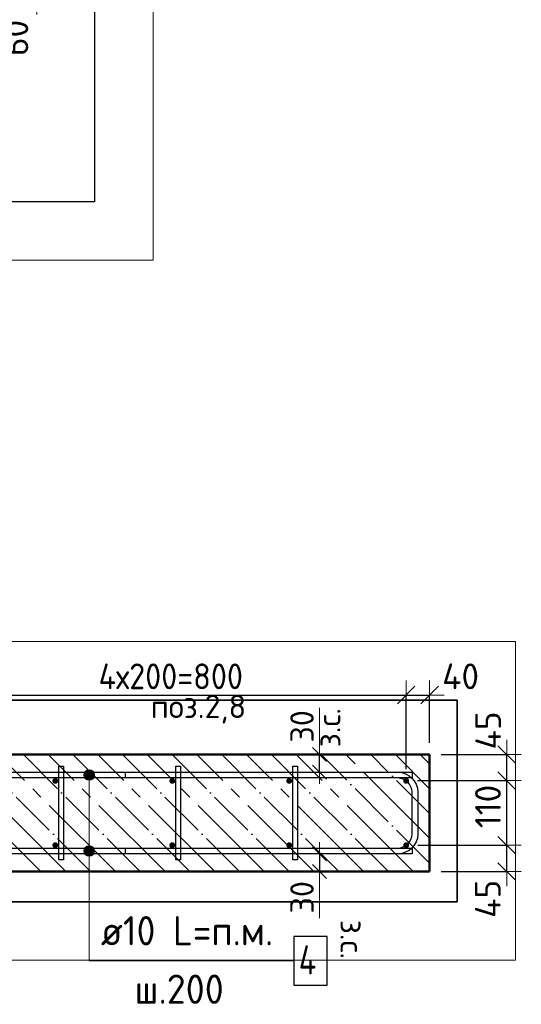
# Model space of a CAD drawing. Header units: millimetres. Extents: x -19950 to 69837, y -2757 to 40090.
# Tile 65 of 136: x 10212 to 11070, y 5075 to 6759. Entities that reach past the tile are written whole.
import ezdxf

# ---------------------------------------------------------------- set-up
doc = ezdxf.new("R2010")
doc.units = ezdxf.units.MM
doc.header["$PDMODE"] = 65
doc.linetypes.add('______11', pattern=[100, 80, -10, 0, -10])
doc.linetypes.add('______5', pattern=[220, 160, -20, 20, -20])
for name, color, linetype, lineweight in [('Standard', 7, 'Continuous', 25), ('Арм.стержн. Арматура края', 96, 'Continuous', 35), ('Арм.стержн. вертикальными 1', 22, 'Continuous', 35), ('Арм.стержн.горизонт. 1', 180, 'Continuous', 35), ('Размерная линия_ общее', 7, 'Continuous', 13), ('Размерная линия_ общее_1', 7, 'Continuous', 13)]:
    doc.layers.add(name, color=color, linetype=linetype, lineweight=lineweight)
doc.layers.add('Арм.стержн.Стяжки', color=7, linetype='Continuous', lineweight=35, true_color=0x501e0f)
doc.styles.add('ISOCPEUR', font='ISOCPEUR')
doc.dimstyles.new('DIMSTYLE_3', dxfattribs={"dimtxt": 40, "dimasz": 40, "dimexe": 0, "dimexo": 0.001, "dimgap": 20, "dimtad": 2, "dimdec": 0, "dimrnd": 5, "dimzin": 12, "dimdsep": 46, "dimtxsty": 'ISOCPEUR', "dimblk1": 'ALL_ML_STRICH', "dimblk2": 'ALL_ML_STRICH', "dimsah": 1, "dimcen": 0, "dimse1": 1, "dimse2": 1, "dimclrd": 7, "dimclre": 256, "dimclrt": 7, "dimadec": 0, "dimazin": 0, "dimtfac": 1, "dimtdec": 0, "dimtix": 1, "dimtmove": 2, "dimatfit": 3, "dimfxl": 0, "dimtvp": 1.2, "dimtzin": 0, "dimlwd": 0, "dimlwe": -3, "dimarcsym": 0})
doc.dimstyles.new('DIMSTYLE_4', dxfattribs={"dimtxt": 44, "dimasz": 50, "dimexe": 0, "dimexo": 0, "dimgap": 22, "dimtad": 2, "dimdec": 0, "dimrnd": 5, "dimzin": 12, "dimdsep": 46, "dimtxsty": 'ISOCPEUR', "dimblk1": 'ALL_ML_STRICH', "dimblk2": 'ALL_ML_STRICH', "dimsah": 1, "dimcen": 0, "dimclrd": 7, "dimclre": 256, "dimclrt": 7, "dimadec": 0, "dimazin": 0, "dimtfac": 1, "dimtdec": 0, "dimtix": 1, "dimtmove": 2, "dimatfit": 3, "dimfxl": 0, "dimtvp": 1.2, "dimtzin": 0, "dimlwd": 0, "dimlwe": -3, "dimarcsym": 0})
doc.dimstyles.new('DIMSTYLE_5', dxfattribs={"dimtxt": 44, "dimasz": 50, "dimexe": 0, "dimexo": 0, "dimgap": 22, "dimtad": 2, "dimdec": 0, "dimrnd": 5, "dimzin": 12, "dimdsep": 46, "dimtxsty": 'ISOCPEUR', "dimblk1": 'ALL_ML_STRICH', "dimblk2": 'ALL_ML_STRICH', "dimsah": 1, "dimcen": 0, "dimclrd": 7, "dimclre": 256, "dimclrt": 7, "dimadec": 0, "dimazin": 0, "dimtfac": 1, "dimtdec": 0, "dimtix": 1, "dimtmove": 2, "dimatfit": 3, "dimfxl": 0, "dimtvp": 1.2, "dimtzin": 0, "dimlwd": 0, "dimlwe": -3, "dimarcsym": 0})
doc.dimstyles.new('DIMSTYLE_7', dxfattribs={"dimtxt": 44, "dimasz": 50, "dimexe": 0, "dimexo": 0, "dimgap": 22, "dimtad": 2, "dimdec": 0, "dimrnd": 5, "dimzin": 12, "dimdsep": 46, "dimtxsty": 'ISOCPEUR', "dimblk1": 'ALL_ML_STRICH', "dimblk2": 'ALL_ML_STRICH', "dimsah": 1, "dimcen": 0, "dimclrd": 7, "dimclre": 256, "dimclrt": 7, "dimadec": 0, "dimazin": 0, "dimtfac": 1, "dimtdec": 0, "dimtix": 1, "dimtmove": 2, "dimatfit": 3, "dimfxl": 0, "dimtzin": 0, "dimlwd": 0, "dimlwe": -3, "dimarcsym": 0})

# ---------------------------------------------------------------- blocks, each defined once
blk = doc.blocks.new('ALL_ML_STRICH')
at = {"color": 0, "linetype": 'ByBlock', "lineweight": -2}
for p, q in [((0, -0.5), (0, 0.5)), ((-1, 0), (0.5, 0)), ((-0.3, -0.3), (0.3, 0.3))]:
    blk.add_line(p, q, dxfattribs=at)
blk = doc.blocks.new('*D6')
at = {"layer": 'DEFPOINTS', "color": 7, "linetype": 'Continuous', "lineweight": 13, "transparency": 33554687}
for p in [(10872.9, 5347.4), (10912.9, 5302.4), (11044.7, 5302.4)]:
    blk.add_point(p, dxfattribs=at)
at = {"layer": 'Размерная линия_ общее', "color": 253, "linetype": 'Continuous', "lineweight": -2, "true_color": 0xa0a0a0, "transparency": 33554687}
for p, q in [((10892.9, 5347.4), (11044.7, 5347.4)), ((10932.9, 5302.4), (11044.7, 5302.4))]:
    blk.add_line(p, q, dxfattribs=at)
at = {"layer": 'Размерная линия_ общее', "color": 7, "linetype": 'Continuous', "lineweight": -2, "transparency": 33554687}
blk.add_line((11044.7, 5302.4), (11044.7, 5347.4), dxfattribs=at)
at = {"layer": 'Размерная линия_ общее', "color": 7, "linetype": 'Continuous', "lineweight": 13, "transparency": 33554687, "xscale": 50, "yscale": 50, "zscale": 50}
for p, rotation in [((11044.7, 5347.4), 90), ((11044.7, 5302.4), 270)]:
    blk.add_blockref('ALL_ML_STRICH', p, dxfattribs=dict(at, rotation=rotation))
at = {"layer": 'Размерная линия_ общее', "color": 7, "linetype": 'Continuous', "lineweight": 13, "transparency": 33554687, "insert": (11012.4, 5255.7), "char_height": 44, "width": 88, "attachment_point": 5, "rotation": 90, "style": 'ISOCPEUR'}
blk.add_mtext('\\A1;{45}', dxfattribs=at)
blk = doc.blocks.new('*D7')
at = {"layer": 'DEFPOINTS', "color": 7, "linetype": 'Continuous', "lineweight": 13, "transparency": 33554687}
for p in [(10872.2, 5457.9), (10872.9, 5347.4), (11044.7, 5347.4)]:
    blk.add_point(p, dxfattribs=at)
at = {"layer": 'Размерная линия_ общее', "color": 253, "linetype": 'Continuous', "lineweight": -2, "true_color": 0xa0a0a0, "transparency": 33554687}
for p, q in [((10892.2, 5457.9), (11044.7, 5457.9)), ((10892.9, 5347.4), (11044.7, 5347.4))]:
    blk.add_line(p, q, dxfattribs=at)
at = {"layer": 'Размерная линия_ общее', "color": 7, "linetype": 'Continuous', "lineweight": -2, "transparency": 33554687}
blk.add_line((11044.7, 5347.4), (11044.7, 5457.9), dxfattribs=at)
at = {"layer": 'Размерная линия_ общее', "color": 7, "linetype": 'Continuous', "lineweight": 13, "transparency": 33554687, "xscale": 50, "yscale": 50, "zscale": 50}
for p, rotation in [((11044.7, 5457.9), 90), ((11044.7, 5347.4), 270)]:
    blk.add_blockref('ALL_ML_STRICH', p, dxfattribs=dict(at, rotation=rotation))
at = {"layer": 'Размерная линия_ общее', "color": 7, "linetype": 'Continuous', "lineweight": 13, "transparency": 33554687, "insert": (11012.7, 5413.6), "char_height": 44, "width": 132, "attachment_point": 5, "rotation": 90, "style": 'ISOCPEUR'}
blk.add_mtext('\\A1;{110}', dxfattribs=at)
blk = doc.blocks.new('*D8')
at = {"layer": 'DEFPOINTS', "color": 7, "linetype": 'Continuous', "lineweight": 13, "transparency": 33554687}
for p in [(10912.9, 5502.4), (10872.2, 5457.9), (11044.7, 5457.9)]:
    blk.add_point(p, dxfattribs=at)
at = {"layer": 'Размерная линия_ общее', "color": 253, "linetype": 'Continuous', "lineweight": -2, "true_color": 0xa0a0a0, "transparency": 33554687}
for p, q in [((10932.9, 5502.4), (11044.7, 5502.4)), ((10892.2, 5457.9), (11044.7, 5457.9))]:
    blk.add_line(p, q, dxfattribs=at)
at = {"layer": 'Размерная линия_ общее', "color": 7, "linetype": 'Continuous', "lineweight": -2, "transparency": 33554687}
blk.add_line((11044.7, 5457.9), (11044.7, 5502.4), dxfattribs=at)
at = {"layer": 'Размерная линия_ общее', "color": 7, "linetype": 'Continuous', "lineweight": 13, "transparency": 33554687, "xscale": 50, "yscale": 50, "zscale": 50}
for p, rotation in [((11044.7, 5502.4), 90), ((11044.7, 5457.9), 270)]:
    blk.add_blockref('ALL_ML_STRICH', p, dxfattribs=dict(at, rotation=rotation))
at = {"layer": 'Размерная линия_ общее', "color": 7, "linetype": 'Continuous', "lineweight": 13, "transparency": 33554687, "insert": (11013, 5543.6), "char_height": 44, "width": 88, "attachment_point": 5, "rotation": 90, "style": 'ISOCPEUR'}
blk.add_mtext('\\A1;{45}', dxfattribs=at)
blk = doc.blocks.new('*D12')
at = {"layer": 'DEFPOINTS', "color": 7, "linetype": 'Continuous', "lineweight": 13, "transparency": 33554687}
for p in [(10072.9, 5604.1), (10072.9, 5457.4), (10872.9, 5457.4)]:
    blk.add_point(p, dxfattribs=at)
at = {"layer": 'Размерная линия_ общее', "color": 253, "linetype": 'Continuous', "lineweight": -2, "true_color": 0xa0a0a0, "transparency": 33554687}
for p, q in [((10072.9, 5477.4), (10072.9, 5604.1)), ((10872.9, 5477.4), (10872.9, 5604.1))]:
    blk.add_line(p, q, dxfattribs=at)
at = {"layer": 'Размерная линия_ общее', "color": 7, "linetype": 'Continuous', "lineweight": -2, "transparency": 33554687}
blk.add_line((10072.9, 5604.1), (10872.9, 5604.1), dxfattribs=at)
at = {"layer": 'Размерная линия_ общее', "color": 7, "linetype": 'Continuous', "lineweight": 13, "transparency": 33554687, "xscale": 50, "yscale": 50, "zscale": 50, "rotation": 180}
blk.add_blockref('ALL_ML_STRICH', (10072.9, 5604.1), dxfattribs=at)
at = {"layer": 'Размерная линия_ общее', "color": 7, "linetype": 'Continuous', "lineweight": 13, "transparency": 33554687, "xscale": 50, "yscale": 50, "zscale": 50}
blk.add_blockref('ALL_ML_STRICH', (10872.9, 5604.1), dxfattribs=at)
at = {"layer": 'Размерная линия_ общее', "color": 7, "linetype": 'Continuous', "lineweight": 13, "transparency": 33554687, "insert": (10346.9, 5658.1), "char_height": 44, "width": 2.2, "attachment_point": 1, "line_spacing_factor": 0.60241, "style": 'ISOCPEUR'}
blk.add_mtext('\\W0.91;4х200=800', dxfattribs=at)
blk = doc.blocks.new('*D13')
at = {"layer": 'DEFPOINTS', "color": 7, "linetype": 'Continuous', "lineweight": 13, "transparency": 33554687}
for p in [(10872.9, 5604.1), (10912.9, 5502.4), (10872.9, 5457.4)]:
    blk.add_point(p, dxfattribs=at)
at = {"layer": 'Размерная линия_ общее', "color": 253, "linetype": 'Continuous', "lineweight": -2, "true_color": 0xa0a0a0, "transparency": 33554687}
for p, q in [((10872.9, 5477.4), (10872.9, 5604.1)), ((10912.9, 5522.4), (10912.9, 5604.1))]:
    blk.add_line(p, q, dxfattribs=at)
at = {"layer": 'Размерная линия_ общее', "color": 7, "linetype": 'Continuous', "lineweight": -2, "transparency": 33554687}
blk.add_line((10872.9, 5604.1), (10912.9, 5604.1), dxfattribs=at)
at = {"layer": 'Размерная линия_ общее', "color": 7, "linetype": 'Continuous', "lineweight": 13, "transparency": 33554687, "xscale": 50, "yscale": 50, "zscale": 50, "rotation": 180}
blk.add_blockref('ALL_ML_STRICH', (10872.9, 5604.1), dxfattribs=at)
at = {"layer": 'Размерная линия_ общее', "color": 7, "linetype": 'Continuous', "lineweight": 13, "transparency": 33554687, "xscale": 50, "yscale": 50, "zscale": 50}
blk.add_blockref('ALL_ML_STRICH', (10912.9, 5604.1), dxfattribs=at)
at = {"layer": 'Размерная линия_ общее', "color": 7, "linetype": 'Continuous', "lineweight": 13, "transparency": 33554687, "insert": (10965.9, 5636.1), "char_height": 44, "width": 88, "attachment_point": 5, "style": 'ISOCPEUR'}
blk.add_mtext('\\A1;{40}', dxfattribs=at)
blk = doc.blocks.new('*D14')
at = {"layer": 'DEFPOINTS', "color": 7, "linetype": 'Continuous', "lineweight": 13, "transparency": 33554687}
for p in [(10733.5, 5502.4), (10724.8, 5472.4), (10733.5, 5472.4)]:
    blk.add_point(p, dxfattribs=at)
at = {"layer": 'Размерная линия_ общее_1', "color": 7, "linetype": 'Continuous', "lineweight": -2, "transparency": 33554687}
blk.add_line((10724.8, 5472.4), (10724.8, 5502.4), dxfattribs=at)
at = {"layer": 'Размерная линия_ общее_1', "color": 7, "linetype": 'Continuous', "lineweight": 13, "transparency": 33554687, "xscale": 40, "yscale": 40, "zscale": 40}
for p, rotation in [((10724.8, 5502.4), 90), ((10724.8, 5472.4), 270)]:
    blk.add_blockref('ALL_ML_STRICH', p, dxfattribs=dict(at, rotation=rotation))
at = {"layer": 'Размерная линия_ общее_1', "color": 7, "linetype": 'Continuous', "lineweight": 13, "transparency": 33554687, "insert": (10720.5, 5514.9), "char_height": 40, "width": 2, "attachment_point": 1, "rotation": 90, "line_spacing_factor": 0.60241, "style": 'ISOCPEUR'}
blk.add_mtext('з.с.', dxfattribs=at)
at = {"layer": 'Размерная линия_ общее_1', "color": 7, "linetype": 'Continuous', "lineweight": 13, "transparency": 33554687, "insert": (10694.8, 5550.5), "char_height": 40, "width": 80, "attachment_point": 5, "rotation": 90, "style": 'ISOCPEUR'}
blk.add_mtext('\\A1;{30}', dxfattribs=at)
blk = doc.blocks.new('*D15')
at = {"layer": 'DEFPOINTS', "color": 7, "linetype": 'Continuous', "lineweight": 13, "transparency": 33554687}
for p in [(10724.8, 5332.4), (10733.5, 5332.4), (10733.5, 5302.4)]:
    blk.add_point(p, dxfattribs=at)
at = {"layer": 'Размерная линия_ общее_1', "color": 7, "linetype": 'Continuous', "lineweight": -2, "transparency": 33554687}
blk.add_line((10724.8, 5332.4), (10724.8, 5302.4), dxfattribs=at)
at = {"layer": 'Размерная линия_ общее_1', "color": 7, "linetype": 'Continuous', "lineweight": 13, "transparency": 33554687, "xscale": 40, "yscale": 40, "zscale": 40}
for p, rotation in [((10724.8, 5332.4), 90), ((10724.8, 5302.4), 270)]:
    blk.add_blockref('ALL_ML_STRICH', p, dxfattribs=dict(at, rotation=rotation))
at = {"layer": 'Размерная линия_ общее_1', "color": 7, "linetype": 'Continuous', "lineweight": 13, "transparency": 33554687, "insert": (10694.8, 5258.3), "char_height": 40, "width": 80, "attachment_point": 5, "rotation": 90, "style": 'ISOCPEUR'}
blk.add_mtext('\\A1;{30}', dxfattribs=at)
at = {"layer": 'Размерная линия_ общее_1', "color": 7, "linetype": 'Continuous', "lineweight": 13, "transparency": 33554687, "insert": (10800.5, 5219.8), "char_height": 40, "width": 2, "attachment_point": 1, "rotation": 270, "line_spacing_factor": 0.60241, "style": 'ISOCPEUR'}
blk.add_mtext('з.с.', dxfattribs=at)
blk = doc.blocks.new('*D207')
at = {"layer": 'DEFPOINTS', "color": 7, "linetype": 'Continuous', "lineweight": 13, "transparency": 33554687}
for p in [(10036.6, 6852.6), (10017.5, 6792.6), (10241.6, 6792.6)]:
    blk.add_point(p, dxfattribs=at)
at = {"layer": 'Размерная линия_ общее', "color": 253, "linetype": 'Continuous', "lineweight": -2, "true_color": 0xa0a0a0, "transparency": 33554687}
for p, q in [((10056.6, 6852.6), (10241.6, 6852.6)), ((10037.5, 6792.6), (10241.6, 6792.6))]:
    blk.add_line(p, q, dxfattribs=at)
at = {"layer": 'Размерная линия_ общее', "color": 7, "linetype": 'Continuous', "lineweight": -2, "transparency": 33554687}
blk.add_line((10241.6, 6792.6), (10241.6, 6852.6), dxfattribs=at)
at = {"layer": 'Размерная линия_ общее', "color": 7, "linetype": 'Continuous', "lineweight": 13, "transparency": 33554687, "xscale": 50, "yscale": 50, "zscale": 50}
for p, rotation in [((10241.6, 6852.6), 90), ((10241.6, 6792.6), 270)]:
    blk.add_blockref('ALL_ML_STRICH', p, dxfattribs=dict(at, rotation=rotation))
at = {"layer": 'Размерная линия_ общее', "color": 7, "linetype": 'Continuous', "lineweight": 13, "transparency": 33554687, "insert": (10204.8, 6727.6), "char_height": 44, "width": 88, "attachment_point": 5, "rotation": 90, "style": 'ISOCPEUR'}
blk.add_mtext('\\A1;{60}', dxfattribs=at)

msp = doc.modelspace()

# ---------------------------------------------------------------- hatches: boundary and pattern name
at = {"layer": 'Арм.стержн. вертикальными 1', "linetype": 'Continuous', "lineweight": 50, "transparency": 33554687}
for points in [[(10272.9, 5462.4), (10271, 5462), (10269.4, 5460.9), (10268.3, 5459.3), (10267.9, 5457.4), (10268.3, 5455.4), (10269.4, 5453.8), (10271, 5452.7), (10272.9, 5452.4), (10274.8, 5452.7), (10276.5, 5453.8), (10277.6, 5455.4), (10277.9, 5457.4), (10277.6, 5459.3), (10276.5, 5460.9), (10274.8, 5462)], [(10472.9, 5462.4), (10471, 5462), (10469.4, 5460.9), (10468.3, 5459.3), (10467.9, 5457.4), (10468.3, 5455.4), (10469.4, 5453.8), (10471, 5452.7), (10472.9, 5452.4), (10474.8, 5452.7), (10476.5, 5453.8), (10477.6, 5455.4), (10477.9, 5457.4), (10477.6, 5459.3), (10476.5, 5460.9), (10474.8, 5462)], [(10672.9, 5462.4), (10671, 5462), (10669.4, 5460.9), (10668.3, 5459.3), (10667.9, 5457.4), (10668.3, 5455.4), (10669.4, 5453.8), (10671, 5452.7), (10672.9, 5452.4), (10674.8, 5452.7), (10676.5, 5453.8), (10677.6, 5455.4), (10677.9, 5457.4), (10677.6, 5459.3), (10676.5, 5460.9), (10674.8, 5462)], [(10872.9, 5462.4), (10871, 5462), (10869.4, 5460.9), (10868.3, 5459.3), (10867.9, 5457.4), (10868.3, 5455.4), (10869.4, 5453.8), (10871, 5452.7), (10872.9, 5452.4), (10874.8, 5452.7), (10876.5, 5453.8), (10877.6, 5455.4), (10877.9, 5457.4), (10877.6, 5459.3), (10876.5, 5460.9), (10874.8, 5462)], [(10272.9, 5352.4), (10271, 5352), (10269.4, 5350.9), (10268.3, 5349.3), (10267.9, 5347.4), (10268.3, 5345.4), (10269.4, 5343.8), (10271, 5342.7), (10272.9, 5342.4), (10274.8, 5342.7), (10276.5, 5343.8), (10277.6, 5345.4), (10277.9, 5347.4), (10277.6, 5349.3), (10276.5, 5350.9), (10274.8, 5352)], [(10472.9, 5352.4), (10471, 5352), (10469.4, 5350.9), (10468.3, 5349.3), (10467.9, 5347.4), (10468.3, 5345.4), (10469.4, 5343.8), (10471, 5342.7), (10472.9, 5342.4), (10474.8, 5342.7), (10476.5, 5343.8), (10477.6, 5345.4), (10477.9, 5347.4), (10477.6, 5349.3), (10476.5, 5350.9), (10474.8, 5352)], [(10672.9, 5352.4), (10671, 5352), (10669.4, 5350.9), (10668.3, 5349.3), (10667.9, 5347.4), (10668.3, 5345.4), (10669.4, 5343.8), (10671, 5342.7), (10672.9, 5342.4), (10674.8, 5342.7), (10676.5, 5343.8), (10677.6, 5345.4), (10677.9, 5347.4), (10677.6, 5349.3), (10676.5, 5350.9), (10674.8, 5352)], [(10872.9, 5352.4), (10871, 5352), (10869.4, 5350.9), (10868.3, 5349.3), (10867.9, 5347.4), (10868.3, 5345.4), (10869.4, 5343.8), (10871, 5342.7), (10872.9, 5342.4), (10874.8, 5342.7), (10876.5, 5343.8), (10877.6, 5345.4), (10877.9, 5347.4), (10877.6, 5349.3), (10876.5, 5350.9), (10874.8, 5352)]]:
    msp.add_hatch(color=4, dxfattribs=at).paths.add_polyline_path(points)
at = {"layer": 'Арм.стержн.горизонт. 1', "linetype": 'Continuous', "lineweight": 13, "transparency": 33554687}
for points in [[(10321.9, 5467.4), (10339.9, 5467.4), (10338.7, 5471.9)], [(10321.9, 5467.4), (10338.7, 5471.9), (10323.2, 5471.9)], [(10321.9, 5467.4), (10339.9, 5467.4), (10338.7, 5471.9)], [(10321.9, 5467.4), (10338.7, 5471.9), (10323.2, 5471.9)], [(10321.9, 5467.4), (10339.9, 5467.4), (10338.7, 5471.9)], [(10321.9, 5467.4), (10338.7, 5471.9), (10323.2, 5471.9)], [(10321.9, 5467.4), (10339.9, 5467.4), (10338.7, 5471.9)], [(10321.9, 5467.4), (10338.7, 5471.9), (10323.2, 5471.9)], [(10321.9, 5467.4), (10339.9, 5467.4), (10338.7, 5471.9)], [(10321.9, 5467.4), (10338.7, 5471.9), (10323.2, 5471.9)], [(10323.2, 5471.9), (10338.7, 5471.9), (10335.4, 5475.1)], [(10323.2, 5471.9), (10335.4, 5475.1), (10326.4, 5475.1)], [(10323.2, 5471.9), (10338.7, 5471.9), (10335.4, 5475.1)], [(10323.2, 5471.9), (10335.4, 5475.1), (10326.4, 5475.1)], [(10323.2, 5471.9), (10338.7, 5471.9), (10335.4, 5475.1)], [(10323.2, 5471.9), (10335.4, 5475.1), (10326.4, 5475.1)], [(10323.2, 5471.9), (10338.7, 5471.9), (10335.4, 5475.1)], [(10323.2, 5471.9), (10335.4, 5475.1), (10326.4, 5475.1)], [(10323.2, 5471.9), (10338.7, 5471.9), (10335.4, 5475.1)], [(10323.2, 5471.9), (10335.4, 5475.1), (10326.4, 5475.1)], [(10326.4, 5475.1), (10335.4, 5475.1), (10330.9, 5476.4)], [(10326.4, 5475.1), (10335.4, 5475.1), (10330.9, 5476.4)], [(10326.4, 5475.1), (10335.4, 5475.1), (10330.9, 5476.4)], [(10326.4, 5475.1), (10335.4, 5475.1), (10330.9, 5476.4)], [(10326.4, 5475.1), (10335.4, 5475.1), (10330.9, 5476.4)], [(10323.2, 5462.9), (10339.9, 5467.4), (10321.9, 5467.4)], [(10323.2, 5462.9), (10339.9, 5467.4), (10321.9, 5467.4)], [(10323.2, 5462.9), (10339.9, 5467.4), (10321.9, 5467.4)], [(10323.2, 5462.9), (10339.9, 5467.4), (10321.9, 5467.4)], [(10323.2, 5462.9), (10339.9, 5467.4), (10321.9, 5467.4)], [(10323.2, 5462.9), (10338.7, 5462.9), (10339.9, 5467.4)], [(10323.2, 5462.9), (10338.7, 5462.9), (10339.9, 5467.4)], [(10323.2, 5462.9), (10338.7, 5462.9), (10339.9, 5467.4)], [(10323.2, 5462.9), (10338.7, 5462.9), (10339.9, 5467.4)], [(10323.2, 5462.9), (10338.7, 5462.9), (10339.9, 5467.4)], [(10326.4, 5459.6), (10338.7, 5462.9), (10323.2, 5462.9)], [(10326.4, 5459.6), (10338.7, 5462.9), (10323.2, 5462.9)], [(10326.4, 5459.6), (10338.7, 5462.9), (10323.2, 5462.9)], [(10326.4, 5459.6), (10338.7, 5462.9), (10323.2, 5462.9)], [(10326.4, 5459.6), (10338.7, 5462.9), (10323.2, 5462.9)], [(10326.4, 5459.6), (10335.4, 5459.6), (10338.7, 5462.9)], [(10326.4, 5459.6), (10335.4, 5459.6), (10338.7, 5462.9)], [(10326.4, 5459.6), (10335.4, 5459.6), (10338.7, 5462.9)], [(10326.4, 5459.6), (10335.4, 5459.6), (10338.7, 5462.9)], [(10326.4, 5459.6), (10335.4, 5459.6), (10338.7, 5462.9)], [(10335.4, 5459.6), (10326.4, 5459.6), (10330.9, 5458.4)], [(10335.4, 5459.6), (10326.4, 5459.6), (10330.9, 5458.4)], [(10335.4, 5459.6), (10326.4, 5459.6), (10330.9, 5458.4)], [(10335.4, 5459.6), (10326.4, 5459.6), (10330.9, 5458.4)], [(10335.4, 5459.6), (10326.4, 5459.6), (10330.9, 5458.4)], [(10321.9, 5337.4), (10339.9, 5337.4), (10338.7, 5341.9)], [(10321.9, 5337.4), (10338.7, 5341.9), (10323.2, 5341.9)], [(10321.9, 5337.4), (10339.9, 5337.4), (10338.7, 5341.9)], [(10321.9, 5337.4), (10338.7, 5341.9), (10323.2, 5341.9)], [(10321.9, 5337.4), (10339.9, 5337.4), (10338.7, 5341.9)], [(10321.9, 5337.4), (10338.7, 5341.9), (10323.2, 5341.9)], [(10321.9, 5337.4), (10339.9, 5337.4), (10338.7, 5341.9)], [(10321.9, 5337.4), (10338.7, 5341.9), (10323.2, 5341.9)], [(10321.9, 5337.4), (10339.9, 5337.4), (10338.7, 5341.9)], [(10321.9, 5337.4), (10338.7, 5341.9), (10323.2, 5341.9)], [(10323.2, 5332.9), (10339.9, 5337.4), (10321.9, 5337.4)], [(10323.2, 5332.9), (10339.9, 5337.4), (10321.9, 5337.4)], [(10323.2, 5332.9), (10339.9, 5337.4), (10321.9, 5337.4)], [(10323.2, 5332.9), (10339.9, 5337.4), (10321.9, 5337.4)], [(10323.2, 5332.9), (10339.9, 5337.4), (10321.9, 5337.4)], [(10323.2, 5341.9), (10338.7, 5341.9), (10335.4, 5345.1)], [(10323.2, 5341.9), (10335.4, 5345.1), (10326.4, 5345.1)], [(10323.2, 5341.9), (10338.7, 5341.9), (10335.4, 5345.1)], [(10323.2, 5341.9), (10335.4, 5345.1), (10326.4, 5345.1)], [(10323.2, 5341.9), (10338.7, 5341.9), (10335.4, 5345.1)], [(10323.2, 5341.9), (10335.4, 5345.1), (10326.4, 5345.1)], [(10323.2, 5341.9), (10338.7, 5341.9), (10335.4, 5345.1)], [(10323.2, 5341.9), (10335.4, 5345.1), (10326.4, 5345.1)], [(10323.2, 5341.9), (10338.7, 5341.9), (10335.4, 5345.1)], [(10323.2, 5341.9), (10335.4, 5345.1), (10326.4, 5345.1)], [(10323.2, 5332.9), (10338.7, 5332.9), (10339.9, 5337.4)], [(10323.2, 5332.9), (10338.7, 5332.9), (10339.9, 5337.4)], [(10323.2, 5332.9), (10338.7, 5332.9), (10339.9, 5337.4)], [(10323.2, 5332.9), (10338.7, 5332.9), (10339.9, 5337.4)], [(10323.2, 5332.9), (10338.7, 5332.9), (10339.9, 5337.4)], [(10326.4, 5345.1), (10335.4, 5345.1), (10330.9, 5346.4)], [(10326.4, 5345.1), (10335.4, 5345.1), (10330.9, 5346.4)], [(10326.4, 5345.1), (10335.4, 5345.1), (10330.9, 5346.4)], [(10326.4, 5345.1), (10335.4, 5345.1), (10330.9, 5346.4)], [(10326.4, 5345.1), (10335.4, 5345.1), (10330.9, 5346.4)], [(10326.4, 5329.6), (10338.7, 5332.9), (10323.2, 5332.9)], [(10326.4, 5329.6), (10338.7, 5332.9), (10323.2, 5332.9)], [(10326.4, 5329.6), (10338.7, 5332.9), (10323.2, 5332.9)], [(10326.4, 5329.6), (10338.7, 5332.9), (10323.2, 5332.9)], [(10326.4, 5329.6), (10338.7, 5332.9), (10323.2, 5332.9)], [(10326.4, 5329.6), (10335.4, 5329.6), (10338.7, 5332.9)], [(10326.4, 5329.6), (10335.4, 5329.6), (10338.7, 5332.9)], [(10326.4, 5329.6), (10335.4, 5329.6), (10338.7, 5332.9)], [(10326.4, 5329.6), (10335.4, 5329.6), (10338.7, 5332.9)], [(10326.4, 5329.6), (10335.4, 5329.6), (10338.7, 5332.9)], [(10335.4, 5329.6), (10326.4, 5329.6), (10330.9, 5328.4)], [(10335.4, 5329.6), (10326.4, 5329.6), (10330.9, 5328.4)], [(10335.4, 5329.6), (10326.4, 5329.6), (10330.9, 5328.4)], [(10335.4, 5329.6), (10326.4, 5329.6), (10330.9, 5328.4)], [(10335.4, 5329.6), (10326.4, 5329.6), (10330.9, 5328.4)]]:
    msp.add_hatch(color=7, dxfattribs=at).paths.add_polyline_path(points)

# ---------------------------------------------------------------- linework, layer by layer
at = {"layer": 'Standard', "color": 52, "linetype": 'Continuous', "lineweight": -3, "transparency": 33554687}
for p, q in [((10340.1, 10185.2), (10340.1, 6447.4)), ((10340.1, 10185.2), (10340.1, 6447.4)), ((10340.1, 6447.4), (9720.1, 6447.4)), ((10340.1, 6447.4), (9720.1, 6447.4)), ((9057, 5595.6), (10959.8, 5595.6)), ((10959.8, 5595.6), (9057, 5595.6)), ((10959.8, 5595.6), (10959.8, 5250.8)), ((10959.8, 5250.8), (10959.8, 5595.6)), ((9057, 5250.8), (10959.8, 5250.8)), ((10959.8, 5250.8), (9057, 5250.8))]:
    msp.add_line(p, q, dxfattribs=at)
at = {"layer": 'Standard', "color": 7, "linetype": 'Continuous', "lineweight": 13, "transparency": 33554687}
for p, q in [((10724.8, 5502.4), (10724.8, 5582.4)), ((10724.8, 5302.4), (10724.8, 5222.4))]:
    msp.add_line(p, q, dxfattribs=at)
at = {"layer": 'Standard', "color": 7, "linetype": 'Continuous', "lineweight": 50, "transparency": 33554687}
for p, q in [((10912.9, 5502.4), (9112.9, 5502.4)), ((10912.9, 5302.4), (10912.9, 5502.4)), ((9112.9, 5302.4), (10912.9, 5302.4))]:
    msp.add_line(p, q, dxfattribs=at)
at = {"layer": 'Standard', "color": 7, "linetype": '______11', "lineweight": -3, "transparency": 33554687}
for p, q in [((10248.5, 5302.4), (10048.5, 5502.4)), ((10333.3, 5302.4), (10133.3, 5502.4)), ((10418.2, 5302.4), (10218.2, 5502.4)), ((10503.1, 5302.4), (10303.1, 5502.4)), ((10587.9, 5302.4), (10387.9, 5502.4)), ((10672.8, 5302.4), (10472.8, 5502.4)), ((10757.6, 5302.4), (10557.6, 5502.4)), ((10842.5, 5302.4), (10642.5, 5502.4)), ((10912.9, 5316.7), (10727.3, 5502.4)), ((10912.9, 5401.6), (10812.2, 5502.4)), ((10912.9, 5486.4), (10897, 5502.4))]:
    msp.add_line(p, q, dxfattribs=at)
at = {"layer": 'Standard', "color": 7, "linetype": '______5', "lineweight": -3, "transparency": 33554687}
for p, q in [((10290.9, 5302.4), (10090.9, 5502.4)), ((10375.8, 5302.4), (10175.8, 5502.4)), ((10460.6, 5302.4), (10260.6, 5502.4)), ((10545.5, 5302.4), (10345.5, 5502.4)), ((10630.3, 5302.4), (10430.3, 5502.4)), ((10715.2, 5302.4), (10515.2, 5502.4)), ((10800, 5302.4), (10600, 5502.4)), ((10884.9, 5302.4), (10684.9, 5502.4)), ((10912.9, 5359.2), (10769.7, 5502.4)), ((10912.9, 5444), (10854.6, 5502.4))]:
    msp.add_line(p, q, dxfattribs=at)
at = {"layer": 'Standard', "color": 7, "linetype": 'Continuous', "lineweight": 13, "transparency": 33554687}
for points in [[(9620.1, 6347.4), (10440.1, 6347.4), (10440.1, 10285.2), (9620.1, 10285.2), (9620.1, 6347.4)], [(11059.8, 5150.8), (11059.8, 5695.6), (8957, 5695.6), (8957, 5150.8), (11059.8, 5150.8)]]:
    msp.add_lwpolyline(points, dxfattribs=at)
at = {"layer": 'Арм.стержн. Арматура края', "color": 4, "linetype": 'Continuous', "lineweight": 25, "transparency": 33554687}
msp.add_lwpolyline([(10392.9, 5472.4), (10859.6, 5472.4), (10865.7, 5471.5), (10872, 5469.4), (10877.9, 5466.1), (10882.7, 5462.1), (10886.7, 5457.3), (10890, 5451.5), (10892.1, 5445.1), (10892.9, 5439), (10892.9, 5365.7), (10892.1, 5359.6), (10890, 5353.3), (10886.7, 5347.4), (10882.7, 5342.6), (10877.9, 5338.6), (10872, 5335.3), (10865.7, 5333.2), (10859.6, 5332.4), (10392.9, 5332.4), (10392.9, 5342.4), (10858.9, 5342.4), (10863.4, 5343), (10868, 5344.5), (10872.2, 5346.8), (10875.6, 5349.7), (10878.4, 5353.1), (10880.8, 5357.3), (10882.3, 5361.9), (10882.9, 5366.4), (10882.9, 5438.3), (10882.3, 5442.8), (10880.8, 5447.4), (10878.4, 5451.6), (10875.6, 5455), (10872.2, 5457.9), (10868, 5460.2), (10863.4, 5461.7), (10858.9, 5462.4), (10392.9, 5462.4), (10392.9, 5472.4)], dxfattribs=at)
msp.add_lwpolyline([(10392.9, 5472.4), (10859.6, 5472.4), (10865.7, 5471.5), (10872, 5469.4), (10877.9, 5466.1), (10882.7, 5462.1), (10886.7, 5457.3), (10890, 5451.5), (10892.1, 5445.1), (10892.9, 5439), (10892.9, 5365.7), (10892.1, 5359.6), (10890, 5353.3), (10886.7, 5347.4), (10882.7, 5342.6), (10877.9, 5338.6), (10872, 5335.3), (10865.7, 5333.2), (10859.6, 5332.4), (10392.9, 5332.4), (10392.9, 5342.4), (10858.9, 5342.4), (10863.4, 5343), (10868, 5344.5), (10872.2, 5346.8), (10875.6, 5349.7), (10878.4, 5353.1), (10880.8, 5357.3), (10882.3, 5361.9), (10882.9, 5366.4), (10882.9, 5438.3), (10882.3, 5442.8), (10880.8, 5447.4), (10878.4, 5451.6), (10875.6, 5455), (10872.2, 5457.9), (10868, 5460.2), (10863.4, 5461.7), (10858.9, 5462.4), (10392.9, 5462.4), (10392.9, 5472.4)], dxfattribs=at)
msp.add_lwpolyline([(10392.9, 5472.4), (10859.6, 5472.4), (10865.7, 5471.5), (10872, 5469.4), (10877.9, 5466.1), (10882.7, 5462.1), (10886.7, 5457.3), (10890, 5451.5), (10892.1, 5445.1), (10892.9, 5439), (10892.9, 5365.7), (10892.1, 5359.6), (10890, 5353.3), (10886.7, 5347.4), (10882.7, 5342.6), (10877.9, 5338.6), (10872, 5335.3), (10865.7, 5333.2), (10859.6, 5332.4), (10392.9, 5332.4), (10392.9, 5342.4), (10858.9, 5342.4), (10863.4, 5343), (10868, 5344.5), (10872.2, 5346.8), (10875.6, 5349.7), (10878.4, 5353.1), (10880.8, 5357.3), (10882.3, 5361.9), (10882.9, 5366.4), (10882.9, 5438.3), (10882.3, 5442.8), (10880.8, 5447.4), (10878.4, 5451.6), (10875.6, 5455), (10872.2, 5457.9), (10868, 5460.2), (10863.4, 5461.7), (10858.9, 5462.4), (10392.9, 5462.4), (10392.9, 5472.4)], dxfattribs=at)
msp.add_lwpolyline([(10392.9, 5472.4), (10859.6, 5472.4), (10865.7, 5471.5), (10872, 5469.4), (10877.9, 5466.1), (10882.7, 5462.1), (10886.7, 5457.3), (10890, 5451.5), (10892.1, 5445.1), (10892.9, 5439), (10892.9, 5365.7), (10892.1, 5359.6), (10890, 5353.3), (10886.7, 5347.4), (10882.7, 5342.6), (10877.9, 5338.6), (10872, 5335.3), (10865.7, 5333.2), (10859.6, 5332.4), (10392.9, 5332.4), (10392.9, 5342.4), (10858.9, 5342.4), (10863.4, 5343), (10868, 5344.5), (10872.2, 5346.8), (10875.6, 5349.7), (10878.4, 5353.1), (10880.8, 5357.3), (10882.3, 5361.9), (10882.9, 5366.4), (10882.9, 5438.3), (10882.3, 5442.8), (10880.8, 5447.4), (10878.4, 5451.6), (10875.6, 5455), (10872.2, 5457.9), (10868, 5460.2), (10863.4, 5461.7), (10858.9, 5462.4), (10392.9, 5462.4), (10392.9, 5472.4)], dxfattribs=at)
msp.add_lwpolyline([(10392.9, 5472.4), (10859.6, 5472.4), (10865.7, 5471.5), (10872, 5469.4), (10877.9, 5466.1), (10882.7, 5462.1), (10886.7, 5457.3), (10890, 5451.5), (10892.1, 5445.1), (10892.9, 5439), (10892.9, 5365.7), (10892.1, 5359.6), (10890, 5353.3), (10886.7, 5347.4), (10882.7, 5342.6), (10877.9, 5338.6), (10872, 5335.3), (10865.7, 5333.2), (10859.6, 5332.4), (10392.9, 5332.4), (10392.9, 5342.4), (10858.9, 5342.4), (10863.4, 5343), (10868, 5344.5), (10872.2, 5346.8), (10875.6, 5349.7), (10878.4, 5353.1), (10880.8, 5357.3), (10882.3, 5361.9), (10882.9, 5366.4), (10882.9, 5438.3), (10882.3, 5442.8), (10880.8, 5447.4), (10878.4, 5451.6), (10875.6, 5455), (10872.2, 5457.9), (10868, 5460.2), (10863.4, 5461.7), (10858.9, 5462.4), (10392.9, 5462.4), (10392.9, 5472.4)], dxfattribs=at)
at = {"layer": 'Арм.стержн.горизонт. 1', "color": 52, "linetype": 'Continuous', "lineweight": 50, "transparency": 33554687}
for p, q in [((10912.9, 5502.4), (10912.9, 5502.4)), ((10912.9, 5302.4), (10912.9, 5302.4))]:
    msp.add_line(p, q, dxfattribs=at)
at = {"layer": 'Арм.стержн.горизонт. 1', "color": 7, "linetype": 'Continuous', "lineweight": 13, "transparency": 33554687}
for p, q in [((10330.9, 5476.4), (10330.9, 5476.4)), ((10330.9, 5476.4), (10330.9, 5476.4)), ((10330.9, 5476.4), (10330.9, 5476.4)), ((10330.9, 5476.4), (10330.9, 5476.4)), ((10330.9, 5476.4), (10330.9, 5476.4)), ((10321.9, 5467.4), (10321.9, 5467.4)), ((10321.9, 5467.4), (10321.9, 5467.4)), ((10321.9, 5467.4), (10321.9, 5467.4)), ((10321.9, 5467.4), (10321.9, 5467.4)), ((10321.9, 5467.4), (10321.9, 5467.4)), ((10330.9, 5149.6), (10330.9, 5467.4)), ((10330.9, 5149.6), (10330.9, 5467.4)), ((10330.9, 5149.6), (10330.9, 5467.4)), ((10330.9, 5149.6), (10330.9, 5467.4)), ((10330.9, 5149.6), (10330.9, 5467.4)), ((10330.9, 5458.4), (10330.9, 5458.4)), ((10330.9, 5458.4), (10330.9, 5458.4)), ((10330.9, 5458.4), (10330.9, 5458.4)), ((10330.9, 5458.4), (10330.9, 5458.4)), ((10330.9, 5458.4), (10330.9, 5458.4)), ((10339.9, 5467.4), (10339.9, 5467.4)), ((10339.9, 5467.4), (10339.9, 5467.4)), ((10339.9, 5467.4), (10339.9, 5467.4)), ((10339.9, 5467.4), (10339.9, 5467.4)), ((10339.9, 5467.4), (10339.9, 5467.4)), ((10321.9, 5337.4), (10321.9, 5337.4)), ((10321.9, 5337.4), (10321.9, 5337.4)), ((10321.9, 5337.4), (10321.9, 5337.4)), ((10321.9, 5337.4), (10321.9, 5337.4)), ((10321.9, 5337.4), (10321.9, 5337.4)), ((10330.9, 5346.4), (10330.9, 5346.4)), ((10330.9, 5346.4), (10330.9, 5346.4)), ((10330.9, 5346.4), (10330.9, 5346.4)), ((10330.9, 5346.4), (10330.9, 5346.4)), ((10330.9, 5346.4), (10330.9, 5346.4)), ((10330.9, 5149.6), (10330.9, 5337.4)), ((10330.9, 5149.6), (10330.9, 5337.4)), ((10330.9, 5149.6), (10330.9, 5337.4)), ((10330.9, 5149.6), (10330.9, 5337.4)), ((10330.9, 5149.6), (10330.9, 5337.4)), ((10339.9, 5337.4), (10339.9, 5337.4)), ((10339.9, 5337.4), (10339.9, 5337.4)), ((10339.9, 5337.4), (10339.9, 5337.4)), ((10339.9, 5337.4), (10339.9, 5337.4)), ((10339.9, 5337.4), (10339.9, 5337.4)), ((10330.9, 5328.4), (10330.9, 5328.4)), ((10330.9, 5328.4), (10330.9, 5328.4)), ((10330.9, 5328.4), (10330.9, 5328.4)), ((10330.9, 5328.4), (10330.9, 5328.4)), ((10330.9, 5328.4), (10330.9, 5328.4)), ((10330.9, 5149.6), (10680.9, 5149.6))]:
    msp.add_line(p, q, dxfattribs=at)
at = {"layer": 'Арм.стержн.горизонт. 1', "color": 4, "linetype": 'Continuous', "lineweight": 25, "transparency": 33554687}
for points in [[(10882.9, 5462.4), (9142.9, 5462.4), (9142.9, 5472.4), (10882.9, 5472.4), (10882.9, 5462.4)], [(10882.9, 5462.4), (9142.9, 5462.4), (9142.9, 5472.4), (10882.9, 5472.4), (10882.9, 5462.4)], [(10882.9, 5462.4), (9142.9, 5462.4), (9142.9, 5472.4), (10882.9, 5472.4), (10882.9, 5462.4)], [(10882.9, 5462.4), (9142.9, 5462.4), (9142.9, 5472.4), (10882.9, 5472.4), (10882.9, 5462.4)], [(10882.9, 5462.4), (9142.9, 5462.4), (9142.9, 5472.4), (10882.9, 5472.4), (10882.9, 5462.4)], [(10882.9, 5332.4), (9142.9, 5332.4), (9142.9, 5342.4), (10882.9, 5342.4), (10882.9, 5332.4)], [(10882.9, 5332.4), (9142.9, 5332.4), (9142.9, 5342.4), (10882.9, 5342.4), (10882.9, 5332.4)], [(10882.9, 5332.4), (9142.9, 5332.4), (9142.9, 5342.4), (10882.9, 5342.4), (10882.9, 5332.4)], [(10882.9, 5332.4), (9142.9, 5332.4), (9142.9, 5342.4), (10882.9, 5342.4), (10882.9, 5332.4)], [(10882.9, 5332.4), (9142.9, 5332.4), (9142.9, 5342.4), (10882.9, 5342.4), (10882.9, 5332.4)]]:
    msp.add_lwpolyline(points, dxfattribs=at)
at = {"layer": 'Арм.стержн.горизонт. 1', "color": 7, "linetype": 'Continuous', "lineweight": 25, "transparency": 33554687}
msp.add_lwpolyline([(10680.9, 5107.9), (10737.6, 5107.9), (10737.6, 5191.2), (10680.9, 5191.2), (10680.9, 5107.9)], dxfattribs=at)
at = {"layer": 'Арм.стержн.горизонт. 1', "color": 7, "linetype": 'Continuous', "lineweight": 13, "transparency": 33554687}
for centre in [(10330.9, 5467.4), (10330.9, 5467.4), (10330.9, 5467.4), (10330.9, 5467.4), (10330.9, 5467.4), (10330.9, 5337.4), (10330.9, 5337.4), (10330.9, 5337.4), (10330.9, 5337.4), (10330.9, 5337.4)]:
    msp.add_circle(centre, 9, dxfattribs=at)
at = {"layer": 'Арм.стержн.Стяжки', "color": 40, "linetype": 'Continuous', "lineweight": 25, "transparency": 33554687}
for points in [[(10286.9, 5482.4), (10286.9, 5322.4), (10278.9, 5322.4), (10278.9, 5482.4), (10286.9, 5482.4)], [(10286.9, 5482.4), (10286.9, 5322.4), (10278.9, 5322.4), (10278.9, 5482.4), (10286.9, 5482.4)], [(10486.9, 5482.4), (10486.9, 5322.4), (10478.9, 5322.4), (10478.9, 5482.4), (10486.9, 5482.4)], [(10486.9, 5482.4), (10486.9, 5322.4), (10478.9, 5322.4), (10478.9, 5482.4), (10486.9, 5482.4)], [(10486.9, 5482.4), (10486.9, 5322.4), (10478.9, 5322.4), (10478.9, 5482.4), (10486.9, 5482.4)], [(10686.9, 5482.4), (10686.9, 5322.4), (10678.9, 5322.4), (10678.9, 5482.4), (10686.9, 5482.4)], [(10686.9, 5482.4), (10686.9, 5322.4), (10678.9, 5322.4), (10678.9, 5482.4), (10686.9, 5482.4)]]:
    msp.add_lwpolyline(points, dxfattribs=at)

# ---------------------------------------------------------------- texts
at = {"layer": 'Standard', "color": 7, "linetype": 'Continuous', "lineweight": 13, "transparency": 33554687, "insert": (10436.1, 5555.4), "char_height": 40, "width": 183.07, "attachment_point": 7, "style": 'ISOCPEUR'}
msp.add_mtext('\\A1;{\\fISOCPEUR|i0|b0;\\H40.000000;\\W1.000000;\\C7;поз.2,8}\\P', dxfattribs=at)
at = {"layer": 'Арм.стержн.горизонт. 1', "color": 7, "linetype": 'Continuous', "lineweight": 25, "transparency": 33554687, "char_height": 50, "attachment_point": 7, "style": 'ISOCPEUR'}
for s, insert, width in [('\\W0.94;ø10 L=п.м.', (10350.9, 5176.2), 333.305), ('\\W0.80;4', (10689.2, 5126.2), 59.972), ('\\W0.95;ш.200 ', (10408.4, 5076.2), 218.666)]:
    msp.add_mtext(s, dxfattribs=dict(at, insert=insert, width=width))

# ---------------------------------------------------------------- dimensions: what is measured, and where the dimension line sits
at = {"layer": 'Размерная линия_ общее', "color": 7, "linetype": 'Continuous', "lineweight": 13, "transparency": 33554687}
for base, p1, p2, dimstyle, picture, middle in [((10241.6, 6852.6), (10037.5, 6792.6), (10056.6, 6852.6), 'DIMSTYLE_5', '*D207', (10204.8, 6727.6)), ((11044.7174, 5502.3591), (10892.1874, 5457.8726), (10932.9354, 5502.3591), 'DIMSTYLE_5', '*D8', (11012.9646, 5543.5839)), ((11044.7174, 5457.8726), (10892.9354, 5347.3588), (10892.1874, 5457.8726), 'DIMSTYLE_5', '*D7', (11012.7174, 5413.6157)), ((11044.7, 5347.4), (10932.9, 5302.4), (10892.9, 5347.4), 'DIMSTYLE_4', '*D6', (11012.4, 5255.7))]:
    dim = msp.add_linear_dim(base=base, p1=p1, p2=p2, angle=90, dimstyle=dimstyle, override={"dimpost": '<>', "dimclrd": 7, "dimclre": 253, "dimclrt": 7, "dimlwd": 0, "dimlwe": 65533}, dxfattribs=at)
    dim.commit()
    dim.dimension.update_dxf_attribs({"geometry": picture, "text_midpoint": middle, "dimtype": 160})
dim = msp.add_linear_dim(base=(10872.9, 5604.1), p1=(10072.9, 5477.4), p2=(10872.9, 5477.4), text='\\W0.91;4х200=800', dimstyle='DIMSTYLE_7', override={"dimpost": '<>', "dimclrd": 7, "dimclre": 253, "dimclrt": 7, "dimlwd": 0, "dimlwe": 65533}, dxfattribs=at)
dim.commit()
dim.dimension.update_dxf_attribs({"geometry": '*D12', "text_midpoint": (10472.9, 5626.1), "dimtype": 160})
dim = msp.add_linear_dim(base=(10912.9, 5604.1), p1=(10872.9, 5477.4), p2=(10912.9, 5522.4), dimstyle='DIMSTYLE_5', override={"dimpost": '<>', "dimclrd": 7, "dimclre": 253, "dimclrt": 7, "dimlwd": 0, "dimlwe": 65533}, dxfattribs=at)
dim.commit()
dim.dimension.update_dxf_attribs({"geometry": '*D13', "text_midpoint": (10965.9, 5636.1), "dimtype": 160})
at = {"layer": 'Размерная линия_ общее_1', "color": 7, "linetype": 'Continuous', "lineweight": 13, "transparency": 33554687}
for base, p1, p2, angle, picture, middle in [((10724.8, 5502.4), (10733.5, 5472.4), (10733.5, 5502.4), 90, '*D14', (10694.8, 5550.5)), ((10724.8, 5302.4), (10733.5, 5332.4), (10733.5, 5302.4), 270, '*D15', (10694.8, 5258.3))]:
    dim = msp.add_linear_dim(base=base, p1=p1, p2=p2, angle=angle, text='<>\\Xз.с.', dimstyle='DIMSTYLE_3', override={"dimpost": '<>', "dimclrd": 7, "dimclre": 253, "dimclrt": 7, "dimlwd": 0, "dimlwe": 65533}, dxfattribs=at)
    dim.commit()
    dim.dimension.update_dxf_attribs({"geometry": picture, "text_midpoint": middle, "dimtype": 160})

doc.saveas('drawing.dxf')
